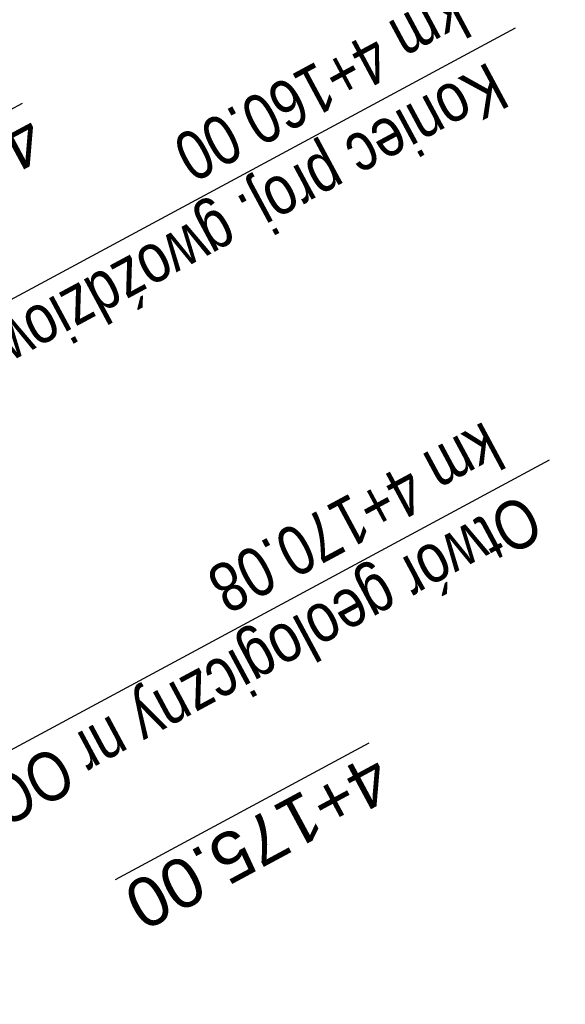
# Model space of a CAD drawing. Header units: metres. Extents: x 7529682 to 7533711, y 5721195 to 5727842.
# Tile 17 of 232: x 7531671 to 7531684, y 5724115 to 5724140. Entities that reach past the tile are written whole.
import ezdxf

# ---------------------------------------------------------------- set-up
doc = ezdxf.new("R2010")
doc.units = ezdxf.units.M
doc.linetypes.add('817-dzialki-09-05-04$0$HIDDEN', pattern=[0.375, 0.25, -0.125])
doc.layers.add('D-hatch-pobocza', color=131, linetype='Continuous')
doc.layers.add('D-LR-etap-III', color=7, linetype='817-dzialki-09-05-04$0$HIDDEN', lineweight=50, true_color=0x00008f)
doc.layers.add('D-przekroje-pop', color=7, linetype='Continuous', lineweight=50, true_color=0x000099)
doc.layers.add('D-opisy', color=2, linetype='Continuous', lineweight=30)
doc.layers.add('D-otw-geotechniczne-opis', color=7, linetype='Continuous', lineweight=30)
doc.styles.add('2mm08', font='arial.ttf', dxfattribs={"width": 0.8})
doc.styles.get("Standard").update_dxf_attribs({"font": 'arial.ttf'})

msp = doc.modelspace()

# ---------------------------------------------------------------- hatches: boundary and pattern name
at = {"layer": 'D-hatch-pobocza'}
h = msp.add_hatch(dxfattribs=at)
h.set_pattern_fill('ANSI37', color=256, scale=0.15, style=0)
h.set_pattern_definition([(45, (0, 0), (-0.3367596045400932, 0.3367596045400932), []), (135, (0, 0), (-0.3367596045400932, -0.3367596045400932), [])])
h.paths.add_polyline_path([(7531641.557825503, 5724137.251755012), (7531638.973820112, 5724135.895878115), (7531641.006768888, 5724132.021778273), (7531664.906257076, 5724087.616922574), (7531677.64401952, 5724064.785715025), (7531683.112433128, 5724054.988140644), (7531686.752875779, 5724048.180044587), (7531695.447538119, 5724031.696667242), (7531703.748818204, 5724015.917210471), (7531709.214143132, 5724005.513965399), (7531719.388607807, 5723986.14687362), (7531726.295217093, 5723973.000144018), (7531732.740794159, 5723960.735633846), (7531735.13, 5723956.19), (7531735.640456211, 5723955.218925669), (7531738.920835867, 5723952.151005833), (7531736.413235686, 5723957.004825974), (7531736.305660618, 5723956.961851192), (7531727.534596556, 5723973.651249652), (7531720.62798727, 5723986.797979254), (7531710.453522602, 5724006.165071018), (7531704.987823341, 5724016.569028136), (7531696.686186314, 5724032.349163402), (7531687.989321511, 5724048.836716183), (7531684.341062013, 5724055.659430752), (7531678.866615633, 5724065.467813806), (7531666.134017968, 5724088.289763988), (7531645.570935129, 5724126.495633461, -0.04489876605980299), (7531643.41488373, 5724131.53862466)])

# ---------------------------------------------------------------- linework, layer by layer
at = {"layer": 'D-LR-etap-III', "ltscale": 10, "flags": 128}
msp.add_lwpolyline([(7531750.474471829, 5723895.103125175, 0.4, 0.4, 0), (7531750.505, 5723895.13, 0.4, 0.4, 0), (7531682.71, 5724022.92, 0.4, 0.4, 0), (7531619.177023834, 5724147.203692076, 0.4, 0.4, 0), (7531592.308960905, 5724198.48863389, 0.4, 0.4, 0), (7531553.263875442, 5724272.918564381, 0.4, 0.4, 0), (7531504.019999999, 5724366.79, 0.4, 0.4, 0), (7531482.09, 5724407.62, 0.4, 0.4, 0), (7531412.350402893, 5724541.182759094, 0.4, 0.4, 0), (7531388.463669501, 5724586.929768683, 0.4, 0.4, 0), (7531345.12, 5724669.94, 0.4, 0.4, 0), (7531127.66, 5725081.67, 0.4, 0.4, 0), (7531059.253139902, 5725211.040795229, 0.4, 0.4, 0), (7531008.007244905, 5725307.953830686, 0.4, 0.4, 0), (7530964.181635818, 5725390.835555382, 0.4, 0.4, 0), (7530914.557354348, 5725484.683561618, 0.4, 0.4, 0), (7530865.243241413, 5725577.493975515, 0.4, 0.4, 0), (7530840.085257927, 5725624.058651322, 0.4, 0.4, 0), (7530802.559525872, 5725694.924584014, 0.4, 0.4, 0), (7530755.54, 5725787.51, 0.4, 0.4, 0), (7530708.717810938, 5725876.303221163, 0.4, 0.4, 0), (7530695.12, 5725902.09, 0.4, 0.4, 0), (7530642.91397006, 5726001.07839487, 0.4, 0.4, 0), (7530634.934723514, 5726016.146615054, 0.4, 0.4, 0), (7530610.820000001, 5726061.929999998, 0.4, 0.4, 0), (7530610.820000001, 5726061.929999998, 0.4, 0.4, 0), (7530607.21, 5726063.51, 0.4, 0.4, 0), (7530597.42, 5726080.68, 0.4, 0.4, 0), (7530591.16, 5726088.44, 0.4, 0.4, 0), (7530581.28, 5726107.21, 0.4, 0.4, 0), (7530571.29, 5726130.56, 0.4, 0.4, 0), (7530549.554994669, 5726171.527317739, 0.4, 0.4, 0), (7530531.014309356, 5726206.473807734, 0.4, 0.4, 0), (7530516.461208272, 5726236.016618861, 0.4, 0.4, 0), (7530500.798929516, 5726266.141265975, 0.4, 0.4, 0), (7530491.349999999, 5726283.94, 0.4, 0.4, 0), (7530482.4, 5726303.41, 0.4, 0.4, 0), (7530482.4, 5726303.41, 0.4, 0.4, 0), (7530450.41, 5726357.28, 0.4, 0.4, 0), (7530397.759396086, 5726458.499907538, 0.4, 0.4, 0), (7530334.707815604, 5726583.664702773, 0.4, 0.4, 0), (7530303.939274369, 5726645.167943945, 0.4, 0.4, 0), (7530300.509779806, 5726651.777515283, 0.4, 0.4, 0), (7530289.213532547, 5726671.966724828, 0.4, 0.4, 0), (7530281.54, 5726685.57, 0.4, 0.4, 0), (7530261.37085633, 5726724.163374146, 0.4, 0.4, 0), (7530254.03, 5726738.21, 0.4, 0.4, 0), (7530197.219999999, 5726845.06, 0.4, 0.4, 0), (7530194.71, 5726849.15, 0.4, 0.4, 0), (7530195.92, 5726850.75, 0.4, 0.4, 0), (7530170.546669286, 5726892.961489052, 0.4, 0.4, 0), (7530143.174718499, 5726945.065838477, 0.4, 0.4, 0), (7530105.059999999, 5727018.32, 0.4, 0.4, 0), (7530100.059999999, 5727027.16, 0.4, 0.4, 0), (7530062.318670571, 5727099.625398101, 0.4, 0.4, 0), (7530015.378537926, 5727189.420463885, 0.4, 0.4, 0), (7529983.207960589, 5727250.206596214, 0.4, 0.4, 0), (7529953.284293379, 5727306.74720398, 0.4, 0.4, 0), (7529900.67053443, 5727406.15903814, 0.4, 0.4, 0), (7529890.630239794, 5727425.131178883, 0.4, 0.4, 0), (7529875.155383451, 5727454.426350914, 0.4, 0.4, 0), (7529857.560096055, 5727487.787346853, 0.4, 0.4, 0), (7529835.194401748, 5727530.19312405, 0.4, 0.4, 0), (7529811.740544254, 5727574.662079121, 0.4, 0.4, 0), (7529792.101859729, 5727611.922638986, 0.4, 0.4, 0), (7529768.066117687, 5727657.469613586, 0.4, 0.4, 0), (7529755.210566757, 5727682.131373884, 0.4, 0.4, 0), (7529753.309999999, 5727681.13, 0.4, 0.4, 0), (7529739.21, 5727707.77, 0.4, 0.4, 0), (7529735.394745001, 5727711.251990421, 0.4, 0.4, 0), (7529725.42, 5727730.2, 0.4, 0.4, 0), (7529723.55, 5727729.88, 0.4, 0.4, 0), (7529695.566668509, 5727782.932080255, 0.4, 0.4, 0), (7529717.67971874, 5727794.024357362, 0.4, 0.4, 0), (7529736.274870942, 5727758.647400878, 0.4, 0.4, 0), (7529736.274870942, 5727758.647400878, 0.4, 0.4, 0), (7529744.511003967, 5727750.406106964, 0.4, 0.4, 0), (7529744.511003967, 5727750.406106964, 0.4, 0.4, 0), (7529750.282568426, 5727738.549848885, 0.4, 0.4, 0), (7529777.108510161, 5727687.569424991, 0.4, 0.4, 0), (7529796.51537536, 5727651.329932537, 0.4, 0.4, 0), (7529814.937945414, 5727616.793170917, 0.4, 0.4, 0), (7529839.006722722, 5727572.303976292, 0.4, 0.4, 0), (7529860.617626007, 5727532.509108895, 0.4, 0.4, 0), (7529882.348967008, 5727491.504261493, 0.4, 0.4, 0), (7529904.865139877, 5727449.096370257, 0.4, 0.4, 0), (7529920.747384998, 5727418.884773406, 0.4, 0.4, 0), (7529946.676504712, 5727368.547487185, 0.4, 0.4, 0), (7529972.024701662, 5727320.573310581, 0.4, 0.4, 0), (7529987.740014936, 5727290.153392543, 0.4, 0.4, 0), (7529996.497385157, 5727273.661630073, 0.4, 0.4, 0), (7530017.541471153, 5727234.202689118, 0.4, 0.4, 0), (7530033.053657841, 5727204.864166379, 0.4, 0.4, 0), (7530051.622983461, 5727170.222745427, 0.4, 0.4, 0), (7530069.276612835, 5727137.015751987, 0.4, 0.4, 0), (7530089.385386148, 5727097.533639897, 0.4, 0.4, 0), (7530109.712512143, 5727060.746615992, 0.4, 0.4, 0), (7530136.769722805, 5727011.640131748, 0.4, 0.4, 0), (7530162.446686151, 5726962.743777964, 0.4, 0.4, 0), (7530187.674104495, 5726916.992101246, 0.4, 0.4, 0), (7530207.820739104, 5726879.335323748, 0.4, 0.4, 0), (7530230.625609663, 5726834.518686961, 0.4, 0.4, 0), (7530262.288093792, 5726776.61832811, 0.4, 0.4, 0), (7530277.509672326, 5726760.213143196, 0.4, 0.4, 0), (7530286.036865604, 5726744.106684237, 0.4, 0.4, 0), (7530288.097472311, 5726735.884066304, 0.4, 0.4, 0), (7530290.393870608, 5726725.046963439, 0.4, 0.4, 0), (7530296.17664807, 5726713.582980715, 0.4, 0.4, 0), (7530302.726195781, 5726701.18226779, 0.4, 0.4, 0), (7530325.685047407, 5726657.466383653, 0.4, 0.4, 0), (7530343.243978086, 5726623.648592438, 0.4, 0.4, 0), (7530360.229820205, 5726591.746871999, 0.4, 0.4, 0), (7530383.20855044, 5726548.059469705, 0.4, 0.4, 0), (7530406.017875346, 5726503.605514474, 0.4, 0.4, 0), (7530427.464919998, 5726462.620289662, 0.4, 0.4, 0), (7530447.9278544, 5726424.388014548, 0.4, 0.4, 0), (7530471.126878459, 5726379.920667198, 0.4, 0.4, 0), (7530490.501003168, 5726343.033350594, 0.4, 0.4, 0), (7530509.499458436, 5726306.733076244, 0.4, 0.4, 0), (7530529.890269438, 5726267.244072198, 0.4, 0.4, 0), (7530543.852446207, 5726238.990319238, 0.4, 0.4, 0), (7530554.808897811, 5726218.943990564, 0.4, 0.4, 0), (7530559.027108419, 5726212.223286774, 0.4, 0.4, 0), (7530563.060988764, 5726206.409670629, 0.4, 0.4, 0), (7530566.93354971, 5726200.463543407, 0.4, 0.4, 0), (7530569.771022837, 5726194.901501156, 0.4, 0.4, 0), (7530571.47319415, 5726191.282350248, 0.4, 0.4, 0), (7530572.839142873, 5726188.024533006, 0.4, 0.4, 0), (7530575.295071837, 5726182.034664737, 0.4, 0.4, 0), (7530579.736851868, 5726173.306070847, 0.4, 0.4, 0), (7530583.3, 5726167.41, 0.4, 0.4, 0), (7530593.4, 5726163.33, 0.4, 0.4, 0), (7530598.618375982, 5726155.264489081, 0.4, 0.4, 0), (7530608.258304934, 5726140.497132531, 0.4, 0.4, 0), (7530603.269999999, 5726136.83, 0.4, 0.4, 0), (7530606.53, 5726131.84, 0.4, 0.4, 0), (7530604.239057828, 5726124.21679044, 0.4, 0.4, 0), (7530605.847136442, 5726121.630127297, 0.4, 0.4, 0), (7530608.971611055, 5726116.164124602, 0.4, 0.4, 0), (7530618.114293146, 5726097.791111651, 0.4, 0.4, 0), (7530651.213125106, 5726034.959524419, 0.4, 0.4, 0), (7530670.243741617, 5725998.61095082, 0.4, 0.4, 0), (7530698.075474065, 5725945.952624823, 0.4, 0.4, 0), (7530716.505955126, 5725911.3051464, 0.4, 0.4, 0), (7530735.223454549, 5725875.667401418, 0.4, 0.4, 0), (7530752.504235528, 5725842.154920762, 0.4, 0.4, 0), (7530778.310652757, 5725793.501254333, 0.4, 0.4, 0), (7530797.499961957, 5725756.381811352, 0.4, 0.4, 0), (7530812.518974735, 5725728.28874362, 0.4, 0.4, 0), (7530820.039295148, 5725713.160404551, 0.4, 0.4, 0), (7530822.422446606, 5725710.193574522, 0.4, 0.4, 0), (7530833.154893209, 5725688.800634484, 0.4, 0.4, 0), (7530849.629354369, 5725656.158601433, 0.4, 0.4, 0), (7530867.98290276, 5725621.963939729, 0.4, 0.4, 0), (7530872.629809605, 5725612.88760475, 0.4, 0.4, 0), (7530880.354488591, 5725597.594500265, 0.4, 0.4, 0), (7530883.839446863, 5725593.389159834, 0.4, 0.4, 0), (7530891.782113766, 5725587.763349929, 0.4, 0.4, 0), (7530895.038670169, 5725584.280746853, 0.4, 0.4, 0), (7530897.033644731, 5725580.941110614, 0.4, 0.4, 0), (7530900.951646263, 5725579.945856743, 0.4, 0.4, 0), (7530904.80970798, 5725571.977328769, 0.4, 0.4, 0), (7530903.682362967, 5725568.566434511, 0.4, 0.4, 0), (7530908.900614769, 5725558.844845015, 0.4, 0.4, 0), (7530910.252030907, 5725545.671606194, 0.4, 0.4, 0), (7530912.872986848, 5725538.645543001, 0.4, 0.4, 0), (7530945.278171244, 5725478.464284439, 0.4, 0.4, 0), (7530959.692318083, 5725450.24628822, 0.4, 0.4, 0), (7531002.82670893, 5725368.192370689, 0.4, 0.4, 0), (7531044.703532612, 5725290.314293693, 0.4, 0.4, 0), (7531064.098839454, 5725253.212562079, 0.4, 0.4, 0), (7531083.010253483, 5725216.677517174, 0.4, 0.4, 0), (7531113.013137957, 5725158.465613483, 0.4, 0.4, 0), (7531137.364304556, 5725113.07076138, 0.4, 0.4, 0), (7531150.830830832, 5725086.711759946, 0.4, 0.4, 0), (7531159.745663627, 5725076.640848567, 0.4, 0.4, 0), (7531166.309999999, 5725074.58, 0.4, 0.4, 0), (7531172.29, 5725062.58, 0.4, 0.4, 0), (7531170.589828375, 5725055.605912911, 0.4, 0.4, 0), (7531173.732823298, 5725044.080706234, 0.4, 0.4, 0), (7531215.342008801, 5724964.859648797, 0.4, 0.4, 0), (7531238.054496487, 5724921.684649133, 0.4, 0.4, 0), (7531262.389821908, 5724875.282876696, 0.4, 0.4, 0), (7531295.587160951, 5724811.265731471, 0.4, 0.4, 0), (7531348.487908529, 5724712.362812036, 0.4, 0.4, 0), (7531363.740817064, 5724682.68394264, 0.4, 0.4, 0), (7531366.986905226, 5724675.865317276, 0.4, 0.4, 0), (7531382.541261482, 5724646.110625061, 0.4, 0.4, 0), (7531401.299165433, 5724610.874551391, 0.4, 0.4, 0), (7531428.964837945, 5724558.862274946, 0.4, 0.4, 0), (7531449.111202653, 5724520.397801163, 0.4, 0.4, 0), (7531477.292992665, 5724465.831467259, 0.4, 0.4, 0), (7531500.996290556, 5724421.112506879, 0.4, 0.4, 0), (7531512.121834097, 5724400.549045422, 0.4, 0.4, 0), (7531513.78163794, 5724396.757451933, 0.4, 0.4, 0), (7531526.32, 5724379.39, 0.4, 0.4, 0), (7531566.783642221, 5724302.73628205, 0.4, 0.4, 0), (7531578.579156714, 5724282.774819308, 0.4, 0.4, 0), (7531584.232619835, 5724273.111246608, 0.4, 0.4, 0), (7531590.109283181, 5724263.508189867, 0.4, 0.4, 0), (7531593.027899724, 5724258.771479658, 0.4, 0.4, 0), (7531595.711841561, 5724254.226824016, 0.4, 0.4, 0), (7531601.659976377, 5724243.898197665, 0.4, 0.4, 0), (7531606.097733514, 5724235.986407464, 0.4, 0.4, 0), (7531609.382207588, 5724230.799061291, 0.4, 0.4, 0), (7531611.580260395, 5724227.671180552, 0.4, 0.4, 0), (7531612.707802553, 5724225.86410867, 0.4, 0.4, 0), (7531618.665224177, 5724214.480919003, 0.4, 0.4, 0), (7531619.885522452, 5724212.333950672, 0.4, 0.4, 0), (7531620.931818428, 5724210.787064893, 0.4, 0.4, 0), (7531623.518605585, 5724207.111542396, 0.4, 0.4, 0), (7531626.143926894, 5724203.61306897, 0.4, 0.4, 0), (7531632.022984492, 5724196.485954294, 0.4, 0.4, 0), (7531653.949089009, 5724152.617641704, 0.4, 0.4, 0), (7531656.750690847, 5724143.103797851, 0.4, 0.4, 0), (7531659.61440691, 5724133.254504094, 0.4, 0.4, 0), (7531661.627147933, 5724128.646047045, 0.4, 0.4, 0.01093811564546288), (7531674.314987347, 5724101.43546424, 0.4, 0.4, 0), (7531685.137626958, 5724081.408252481, 0.4, 0.4, 0), (7531692.159945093, 5724066.277333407, 0.4, 0.4, 0), (7531699.662164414, 5724051.388120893, 0.4, 0.4, 0), (7531704.480624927, 5724040.808561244, 0.4, 0.4, 0), (7531704.480624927, 5724040.808561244, 0.4, 0.4, 0), (7531704.401251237, 5724037.368913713, 0.4, 0.4, 0), (7531720.383609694, 5724003.441317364, 0.4, 0.4, 0), (7531728.79890528, 5723986.206298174, 0.4, 0.4, 0), (7531733.237926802, 5723977.192631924, 0.4, 0.4, 0), (7531736.750027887, 5723969.505210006, 0.4, 0.4, 0), (7531737.336143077, 5723968.518916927, 0.4, 0.4, 0), (7531738.285051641, 5723967.699360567, 0.4, 0.4, 0), (7531742.180915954, 5723962.346428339, 0.4, 0.4, 0), (7531744.286141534, 5723958.615526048, 0.4, 0.4, 0), (7531755.393260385, 5723944.192617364, 0.4, 0.4, 0), (7531758.69, 5723936.76, 0.4, 0.4, 0), (7531780.08, 5723929.25, 0.4, 0.4, 0), (7531792.611989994, 5723906.337708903, 0.4, 0.4, 0), (7531792.611989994, 5723906.337708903, 0.4, 0.4, 0), (7531756.962094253, 5723883.055323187, 0.4, 0.4, 0), (7531750.46, 5723895.130000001, 0.4, 0.4, 0), (7531750.46, 5723895.130000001, 0, 0, 0)], format="xyseb", dxfattribs=at)
at = {"layer": 'D-opisy'}
msp.add_line((7531650.247294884, 5724121.633961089), (7531683.183453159, 5724139.360791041), dxfattribs=at)
at = {"layer": 'D-otw-geotechniczne-opis', "linetype": 'Continuous'}
msp.add_line((7531654.367109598, 5724112.405324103), (7531684.052877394, 5724128.382735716), dxfattribs=at)

# ---------------------------------------------------------------- texts
at = {"layer": 'D-opisy', "insert": (7531677.659595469, 5724172.398291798), "char_height": 1.35, "attachment_point": 1, "rotation": 297.8642229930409}
msp.add_mtext_dynamic_manual_height_columns('Projektowana kładka pieszo-rowerowa K3\\Pnad bocznicą kolejową\\Pkm 70+588,20\\Pkm rob. 4+109.40', width=46.48465759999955, gutter_width=6, heights=[0], dxfattribs=at)
at = {"layer": 'D-opisy', "insert": (7531682.314178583, 5724138.892931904), "char_height": 1.25, "attachment_point": 4, "rotation": 208.28993290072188, "style": '2mm08'}
msp.add_mtext('Koniec proj. gwoździowania skarp\\Pkm 4+160.00', dxfattribs=at)
at = {"layer": 'D-otw-geotechniczne-opis', "linetype": 'Continuous', "insert": (7531683.183602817, 5724127.914876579), "char_height": 1.25, "attachment_point": 4, "rotation": 208.28993290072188, "style": '2mm08'}
msp.add_mtext('Otwór geologiczny nr OG-3.17\\Pkm 4+170.08', dxfattribs=at)
at = {"layer": 'D-przekroje-pop', "lineweight": 30}
for s, p in [('%%U4+156.49', (7531670.752603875, 5724137.221136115)), ('%%U4+175.00', (7531679.576247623, 5724120.952546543))]:
    msp.add_text(s, height=1.25, rotation=208.2899329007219, dxfattribs=at).set_placement(p)

doc.saveas('drawing.dxf')
